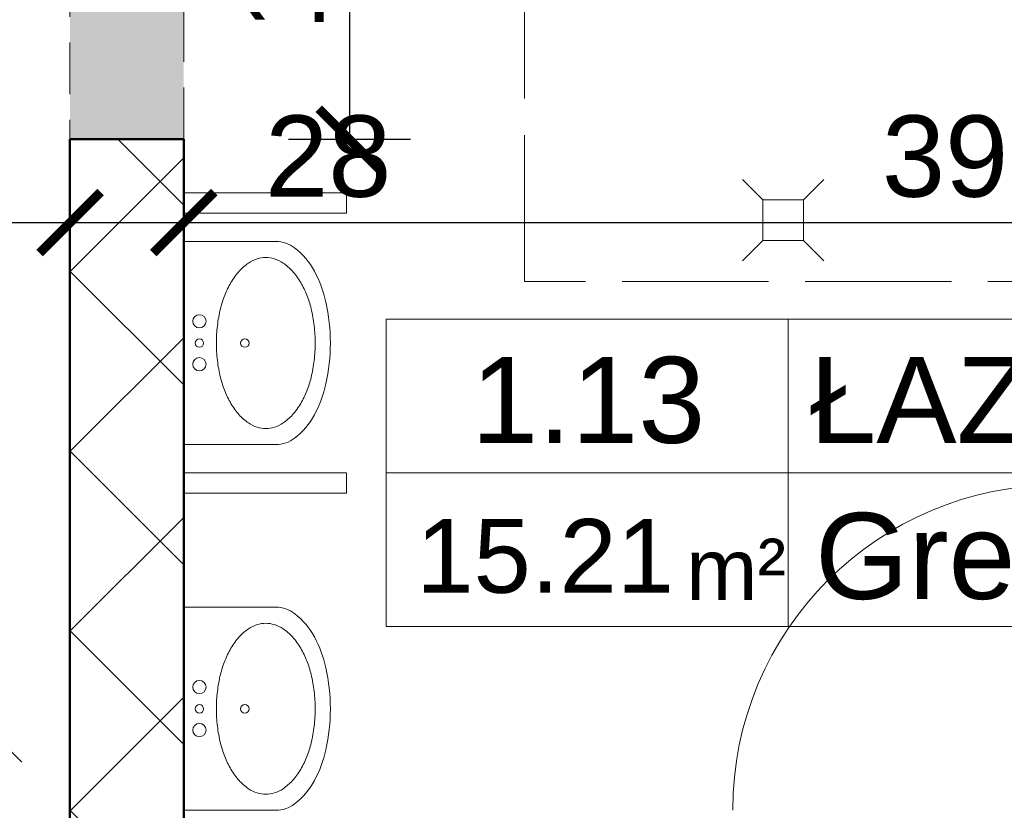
# Model space of a CAD drawing. Header units: millimetres. Extents: x -61343 to 9939, y -6894 to 7453.
# Tile 35 of 255: x -25529 to -25287, y 3690 to 3885. Entities that reach past the tile are written whole.
import ezdxf
from ezdxf.enums import TextEntityAlignment as Align

# ---------------------------------------------------------------- set-up
doc = ezdxf.new("R2010")
doc.units = ezdxf.units.MM
doc.header["$MEASUREMENT"] = 0
doc.linetypes.add('ACAD_ISO02W100', pattern=[15, 12, -3])
doc.linetypes.add('DASHED', pattern=[19.049999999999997, 12.7, -6.35])
for name, color, linetype, lineweight in [('A_do usunięcia', 200, 'Continuous', 9), ('A_meble', 253, 'Continuous', 13), ('A_opisy', 81, 'Continuous', 13), ('A_sanitarka', 140, 'Continuous', 13), ('A_wymiary', 253, 'Continuous', 9), ('A_ściany istniejące hatch', 82, 'Continuous', 9)]:
    doc.layers.add(name, color=color, linetype=linetype, lineweight=lineweight)
doc.layers.add('Konstrukcja - Ściany zew', color=7, linetype='Continuous')
doc.styles.get("Standard").update_dxf_attribs({"font": 'arial.ttf'})
doc.dimstyles.new('1do100', dxfattribs={"dimtxt": 20, "dimasz": 15, "dimexe": 15, "dimexo": 0.625, "dimgap": 6, "dimtad": 1, "dimtxsty": 'Standard', "dimblk": 'ARCHTICK', "dimcen": 2.5, "dimadec": 0, "dimazin": 0, "dimtfac": 1, "dimtmove": 0, "dimatfit": 3, "dimldrblk": 'OBLIQUE', "dimfxl": 15, "dimfxlon": 1, "dimarcsym": 0})

# ---------------------------------------------------------------- blocks, each defined once
blk = doc.blocks.new('_ArchTick')
at = {"color": 0, "linetype": 'ByBlock', "const_width": 0.15}
blk.add_lwpolyline([(-0.5, -0.5), (0.5, 0.5)], dxfattribs=at)
blk = doc.blocks.new('*D1275')
at = {"layer": 'A_wymiary', "color": 0, "lineweight": -2, "transparency": 16777216}
for p, q in [((-25578.20712169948, 3970.323442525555), (-25608.20712169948, 3970.323442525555)), ((-25593.20712169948, 3970.323442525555), (-25593.20712169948, 3368.323442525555)), ((-25578.20712169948, 3368.323442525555), (-25608.20712169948, 3368.323442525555))]:
    blk.add_line(p, q, dxfattribs=at)
at = {"layer": 'Defpoints', "color": 0, "transparency": 16777216}
for p in [(-25103.05965633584, 3970.323442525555), (-25593.20712169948, 3368.323442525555), (-24658.05965633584, 3368.323442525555)]:
    blk.add_point(p, dxfattribs=at)
at = {"layer": 'A_wymiary', "color": 0, "lineweight": -2, "transparency": 16777216, "xscale": 15, "yscale": 15, "zscale": 15}
for p, rotation in [((-25593.20712169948, 3970.323442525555), 90), ((-25593.20712169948, 3368.323442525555), 270)]:
    blk.add_blockref('_ArchTick', p, dxfattribs=dict(at, rotation=rotation))
at = {"layer": 'A_wymiary', "color": 0, "transparency": 16777216, "insert": (-25609.41858145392, 3669.323442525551), "char_height": 20, "attachment_point": 5, "rotation": 90}
blk.add_mtext('602', dxfattribs=at)
blk = doc.blocks.new('_Oblique')
at = {"color": 0, "linetype": 'ByBlock', "lineweight": -2}
blk.add_line((-0.5, -0.5), (0.5, 0.5), dxfattribs=at)
blk = doc.blocks.new('*D1259')
at = {"layer": 'A_wymiary', "color": 0, "lineweight": -2, "transparency": 16777216}
for p, q in [((-26039.05965633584, 3819.836757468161), (-26039.05965633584, 3849.836757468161)), ((-25517.05965630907, 3819.836757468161), (-25517.05965630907, 3849.836757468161)), ((-26039.05965633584, 3834.836757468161), (-25517.05965630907, 3834.836757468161))]:
    blk.add_line(p, q, dxfattribs=at)
at = {"layer": 'Defpoints', "color": 0, "transparency": 16777216}
for p in [(-25517.05965630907, 3834.836757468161), (-26039.05965633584, 3669.323442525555), (-25517.05965630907, 3669.323442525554)]:
    blk.add_point(p, dxfattribs=at)
at = {"layer": 'A_wymiary', "color": 0, "lineweight": -2, "transparency": 16777216, "xscale": 15, "yscale": 15, "zscale": 15, "rotation": 180}
blk.add_blockref('_ArchTick', (-26039.05965633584, 3834.836757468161), dxfattribs=at)
at = {"layer": 'A_wymiary', "color": 0, "lineweight": -2, "transparency": 16777216, "xscale": 15, "yscale": 15, "zscale": 15}
blk.add_blockref('_ArchTick', (-25517.05965630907, 3834.836757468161), dxfattribs=at)
at = {"layer": 'A_wymiary', "color": 0, "transparency": 16777216, "insert": (-25778.05965632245, 3851.048217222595), "char_height": 20, "attachment_point": 5}
blk.add_mtext('522', dxfattribs=at)
blk = doc.blocks.new('*D1260')
at = {"layer": 'A_wymiary', "color": 0, "lineweight": -2, "transparency": 16777216}
for p, q in [((-25517.05965630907, 3819.836757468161), (-25517.05965630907, 3849.836757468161)), ((-25489.05965630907, 3819.836757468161), (-25489.05965630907, 3849.836757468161)), ((-25517.05965630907, 3834.836757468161), (-25489.05965630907, 3834.836757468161)), ((-25489.05965630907, 3834.836757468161), (-25433.02827841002, 3834.836757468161))]:
    blk.add_line(p, q, dxfattribs=at)
at = {"layer": 'Defpoints', "color": 0, "transparency": 16777216}
for p in [(-25489.05965630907, 3834.836757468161), (-25517.05965630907, 3669.323442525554), (-25489.05965630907, 3669.323442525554)]:
    blk.add_point(p, dxfattribs=at)
at = {"layer": 'A_wymiary', "color": 0, "lineweight": -2, "transparency": 16777216, "xscale": 15, "yscale": 15, "zscale": 15, "rotation": 180}
blk.add_blockref('_ArchTick', (-25517.05965630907, 3834.836757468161), dxfattribs=at)
at = {"layer": 'A_wymiary', "color": 0, "lineweight": -2, "transparency": 16777216, "xscale": 15, "yscale": 15, "zscale": 15}
blk.add_blockref('_ArchTick', (-25489.05965630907, 3834.836757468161), dxfattribs=at)
at = {"layer": 'A_wymiary', "color": 0, "transparency": 16777216, "insert": (-25453.54396735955, 3851.048217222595), "char_height": 20, "attachment_point": 5}
blk.add_mtext('28', dxfattribs=at)
blk = doc.blocks.new('*D1261')
at = {"layer": 'A_wymiary', "color": 0, "lineweight": -2, "transparency": 16777216}
for p, q in [((-25489.05965630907, 3819.836757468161), (-25489.05965630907, 3849.836757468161)), ((-25099.05965633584, 3819.836757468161), (-25099.05965633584, 3849.836757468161)), ((-25489.05965630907, 3834.836757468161), (-25099.05965633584, 3834.836757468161))]:
    blk.add_line(p, q, dxfattribs=at)
at = {"layer": 'Defpoints', "color": 0, "transparency": 16777216}
for p in [(-25099.05965633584, 3834.836757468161), (-25489.05965630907, 3669.323442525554), (-25099.05965633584, 3669.323442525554)]:
    blk.add_point(p, dxfattribs=at)
at = {"layer": 'A_wymiary', "color": 0, "lineweight": -2, "transparency": 16777216, "xscale": 15, "yscale": 15, "zscale": 15, "rotation": 180}
blk.add_blockref('_ArchTick', (-25489.05965630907, 3834.836757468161), dxfattribs=at)
at = {"layer": 'A_wymiary', "color": 0, "lineweight": -2, "transparency": 16777216, "xscale": 15, "yscale": 15, "zscale": 15}
blk.add_blockref('_ArchTick', (-25099.05965633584, 3834.836757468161), dxfattribs=at)
at = {"layer": 'A_wymiary', "color": 0, "transparency": 16777216, "insert": (-25294.05965632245, 3851.055038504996), "char_height": 20, "attachment_point": 5}
blk.add_mtext('390', dxfattribs=at)
blk = doc.blocks.new('UM35X50')
for points in [[(0, -36.96657330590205, 0.054759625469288), (10.06407234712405, -35.8610485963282, 0.06857978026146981), (17.65501934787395, -33.04043780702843, 0.1056274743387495), (23.39563745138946, -28.1738450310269, 0.1657783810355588), (24.96796780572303, -23.56190823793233), (24.96796780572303, -0.9199055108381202), (-24.96796780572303, -0.919905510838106), (-24.96796780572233, -23.56190823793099, 0.1657783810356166), (-23.3956374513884, -28.173845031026, 0.1056274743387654), (-17.65501934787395, -33.04043780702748, 0.06857978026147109), (-10.06407234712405, -35.86104859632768, 0.05475962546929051)], [(0.002669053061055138, -8.936123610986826, 0.02937602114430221), (-4.255080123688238, -9.186491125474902, 0.02947275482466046), (-8.440240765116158, -9.932502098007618, 0.03604978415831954), (-11.75026521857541, -10.98329655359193, 0.03614656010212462), (-14.86639500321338, -12.49519622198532, 0.05316243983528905), (-17.6739729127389, -14.54315492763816, 0.06086002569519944), (-19.6608351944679, -16.84172598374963, 0.07018096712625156), (-20.69425966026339, -18.97515344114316, 0.07789567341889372), (-21.02536299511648, -21.0875575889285, 0.0778956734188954), (-20.69425966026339, -23.19996173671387, 0.07018096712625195), (-19.66083519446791, -25.33338919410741, 0.06086002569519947), (-17.67397291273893, -27.63196025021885, 0.05316243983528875), (-14.86639500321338, -29.6799189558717, 0.03614656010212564), (-11.7502652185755, -31.19181862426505, 0.03604978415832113), (-8.440240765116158, -32.2426130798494, 0.0294727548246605), (-4.255080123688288, -32.98862405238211, 0.0293760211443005), (0.002669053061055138, -33.2389915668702, 0.02937602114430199), (4.260418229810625, -32.98862405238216, 0.02947275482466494), (8.445578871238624, -32.2426130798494, 0.03604978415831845), (11.75560332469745, -31.19181862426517, 0.03614656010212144), (14.87173310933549, -29.67991895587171, 0.05316243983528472), (17.67931101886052, -27.63196025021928, 0.06086002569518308), (19.66617330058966, -25.33338919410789, 0.07018096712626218), (20.69959776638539, -23.1999617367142, 0.07789567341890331), (21.03070110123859, -21.08755758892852, 0.07789567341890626), (20.69959776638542, -18.97515344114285, 0.07018096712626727), (19.66617330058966, -16.84172598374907, 0.06086002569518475), (17.67931101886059, -14.5431549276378, 0.05316243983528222), (14.87173310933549, -12.49519622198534, 0.03614656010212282), (11.7556033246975, -10.98329655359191, 0.03604978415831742), (8.445578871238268, -9.932502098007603, 0.02947275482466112), (4.260418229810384, -9.186491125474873, 0.02937602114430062)]]:
    blk.add_lwpolyline(points, format="xyb", close=True)
for centre, radius in [((-5.341471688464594, -4.749983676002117), 1.627943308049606), ((0.002669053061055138, -4.749983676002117), 1.046534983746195), ((5.230632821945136, -4.749983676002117), 1.627943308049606), ((0, -15.91302350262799), 1.046534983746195)]:
    blk.add_circle(centre, radius)
blk = doc.blocks.new('*U1305')
blk.add_line((63.8127706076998, 50), (63.8127706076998, 0))
for points in [[(115.5316038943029, 25), (-1.608218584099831, 25), (-1.608218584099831, 50), (115.5316038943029, 50)], [(63.8127706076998, 0), (-1.608218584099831, 0), (-1.608218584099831, 50), (63.8127706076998, 50)], [(-1.608218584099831, 3.552713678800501e-15), (115.5316038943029, 1.842498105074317e-15), (115.5316038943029, 25), (-1.608218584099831, 25)]]:
    blk.add_lwpolyline(points, close=True)
at = {"insert": (47.18280978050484, 14.32589765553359), "char_height": 10, "attachment_point": 1}
blk.add_mtext_dynamic_manual_height_columns('m²', width=64.84177150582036, gutter_width=75, heights=[0], dxfattribs=at)
blk.add_attdef('NR', text='', height=14).set_placement((31.27604232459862, 36.87371778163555), align=Align.MIDDLE_CENTER)
for tag, p in [('NAZWA_POM.', (67.27913792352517, 36.87371778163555)), ('WYKOŃCZENIE', (68.17839194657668, 11.49736833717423))]:
    blk.add_attdef(tag, text='', height=14).set_placement(p, align=Align.MIDDLE_LEFT)
blk.add_attdef('POW', text='', height=14).set_placement((41.48388954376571, 11.50248429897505), align=Align.MIDDLE_RIGHT)
blk = doc.blocks.new('*D1853')
at = {"layer": 'A_wymiary', "color": 0, "lineweight": -2, "transparency": 16777216}
for p, q in [((-25463.34084691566, 3955.323442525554), (-25433.34084691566, 3955.323442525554)), ((-25448.34084691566, 3955.323442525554), (-25448.34084691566, 3855.323442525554)), ((-25463.34084691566, 3855.323442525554), (-25433.34084691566, 3855.323442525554))]:
    blk.add_line(p, q, dxfattribs=at)
at = {"layer": 'Defpoints', "color": 0, "transparency": 16777216}
for p in [(-25489.05966801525, 3955.323442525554), (-25489.05965630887, 3855.323442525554), (-25448.34084691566, 3855.323442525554)]:
    blk.add_point(p, dxfattribs=at)
at = {"layer": 'A_wymiary', "color": 0, "lineweight": -2, "transparency": 16777216, "xscale": 15, "yscale": 15, "zscale": 15}
for p, rotation in [((-25448.34084691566, 3955.323442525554), 90), ((-25448.34084691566, 3855.323442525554), 270)]:
    blk.add_blockref('_ArchTick', p, dxfattribs=dict(at, rotation=rotation))
at = {"layer": 'A_wymiary', "color": 0, "transparency": 16777216, "insert": (-25464.55230667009, 3905.32344252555), "char_height": 20, "attachment_point": 5, "rotation": 90}
blk.add_mtext('100', dxfattribs=at)
blk = doc.blocks.new('*D2990')
at = {"layer": 'A_wymiary', "color": 0, "lineweight": -2, "transparency": 16777216}
for p, q in [((-41567.80092265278, 3918.543981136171), (-41597.80092265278, 3918.543981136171)), ((-41582.80092265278, 3918.543981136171), (-41582.80092265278, 3818.543981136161)), ((-41597.80092265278, 3818.543981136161), (-41567.80092265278, 3818.543981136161))]:
    blk.add_line(p, q, dxfattribs=at)
at = {"layer": 'Defpoints', "color": 0, "transparency": 16777216}
for p in [(-5380.043037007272, 3918.543981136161), (-41623.519732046, 3818.543981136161), (-41582.80092265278, 3818.543981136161)]:
    blk.add_point(p, dxfattribs=at)
at = {"layer": 'A_wymiary', "color": 0, "lineweight": -2, "transparency": 16777216, "xscale": 15, "yscale": 15, "zscale": 15}
for p, rotation in [((-41582.80092265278, 3918.543981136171), 90), ((-41582.80092265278, 3818.543981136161), 270)]:
    blk.add_blockref('_ArchTick', p, dxfattribs=dict(at, rotation=rotation))
at = {"layer": 'A_wymiary', "color": 0, "transparency": 16777216, "insert": (-41599.01238240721, 3868.54398113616), "char_height": 20, "attachment_point": 5, "rotation": 90}
blk.add_mtext('100', dxfattribs=at)

msp = doc.modelspace()

# ---------------------------------------------------------------- hatches: boundary and pattern name
at = {"layer": 'A_do usunięcia', "true_color": 0xbdfafa}
h = msp.add_hatch(color=254, dxfattribs=at)
h.dxf.hatch_style = 1
h.paths.add_polyline_path([(-25517.05965630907, 3855.323442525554), (-25489.05965630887, 3855.323442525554), (-25489.05965630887, 3955.323442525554), (-25517.05965630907, 3955.323442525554)])
h.paths.add_polyline_path([(-25099.05965633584, 3855.323442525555), (-25059.05965633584, 3855.323442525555), (-25059.05965633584, 3955.323442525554), (-25099.05965633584, 3955.323442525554)])
h.paths.add_polyline_path([(-23997.05965523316, 2730.323442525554), (-23987.05965523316, 2730.323442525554), (-23987.05965523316, 2715.323442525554), (-23997.05965523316, 2715.323442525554)])
h.paths.add_polyline_path([(-23684.5634736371, 3368.323442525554), (-23694.5634736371, 3368.323442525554), (-23694.5634736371, 3599.323442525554), (-23698.56347363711, 3599.323442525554), (-23698.5634736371, 3609.323442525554), (-23694.5634736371, 3609.323442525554), (-23694.5634736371, 3649.034165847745), (-23684.5634736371, 3649.034165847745)])
h.paths.add_polyline_path([(-23789.5634736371, 3489.323442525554), (-23834.5634736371, 3489.323442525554), (-23834.5634736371, 3499.323442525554), (-23789.5634736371, 3499.323442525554)])
h.paths.add_polyline_path([(-23779.5634736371, 3577.323442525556), (-23789.5634736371, 3577.323442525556), (-23789.5634736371, 3477.323442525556), (-23779.5634736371, 3477.323442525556)])
h.paths.add_polyline_path([(-23929.05965633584, 3489.323442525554), (-23924.5634736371, 3489.323442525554), (-23924.5634736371, 3499.323442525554), (-23929.05965633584, 3499.323442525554)])
h.paths.add_polyline_path([(-23939.05965633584, 3629.207773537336), (-23929.05965633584, 3629.207773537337), (-23929.05965633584, 3609.323442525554), (-23925.05965633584, 3609.323442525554), (-23925.05965633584, 3599.323442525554), (-23929.05965633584, 3599.323442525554), (-23929.05965633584, 3592.323442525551), (-23939.05965633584, 3592.323442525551)])
h.paths.add_polyline_path([(-23789.5634736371, 3592.323442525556), (-23789.5634736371, 3599.323442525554), (-23840.05965633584, 3599.323442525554), (-23840.05965633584, 3609.323442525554), (-23773.5634736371, 3609.323442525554), (-23773.5634736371, 3599.323442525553), (-23779.5634736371, 3599.323442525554), (-23779.5634736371, 3592.323442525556)])
h.paths.add_polyline_path([(-23684.5634736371, 3749.323442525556), (-23684.5634736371, 3739.034165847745), (-23694.5634736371, 3739.034165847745), (-23694.5634736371, 3749.323442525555)])
h.paths.add_polyline_path([(-23929.05965633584, 3749.323442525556), (-23929.05965633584, 3719.207773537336), (-23939.05965633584, 3719.207773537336), (-23939.05965633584, 3749.323442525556)])
h.paths.add_polyline_path([(-23823.05965633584, 4820.323442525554), (-23811.05965633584, 4820.323442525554), (-23811.05965633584, 4000.323442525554), (-23823.05965633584, 4000.323442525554)])
at = {"layer": 'A_ściany istniejące hatch'}
h = msp.add_hatch(dxfattribs=at)
h.set_pattern_fill('NET', color=256, scale=250, angle=45)
h.set_pattern_definition([(45, (7385.571392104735, 0), (-22.09708691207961, 22.09708691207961), []), (135, (7385.571392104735, 0), (-22.09708691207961, -22.09708691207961), [])])
h.paths.add_polyline_path([(-24601.05965633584, 5156.323444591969), (-24559.05965633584, 5156.323441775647), (-24559.05965633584, 4894.323442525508), (-24349.05965633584, 4894.323442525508), (-24349.05965633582, 4852.323442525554), (-24601.05965633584, 4852.323442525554)], flags=16)
h.paths.add_polyline_path([(-24007.05800551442, 4880.323442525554), (-24007.05800551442, 4820.323442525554), (-24127.05965633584, 4820.323442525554), (-24127.05965633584, 4660.323442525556), (-24187.05965633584, 4660.323442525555), (-24187.05965633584, 4852.323442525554), (-24229.05965633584, 4852.323442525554), (-24229.05965633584, 4894.323442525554), (-24225.05965633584, 4894.323442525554), (-24225.05965633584, 5553.323442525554), (-24559.05965633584, 5553.323442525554), (-24559.05965633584, 5507.323442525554), (-24601.05965633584, 5507.323442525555), (-24601.05965633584, 5597.323442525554), (-24143.05965633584, 5597.323442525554), (-24143.05965931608, 5553.323442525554), (-24181.05965633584, 5553.323442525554), (-24181.05965633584, 4880.323442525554)], flags=17)
h.paths.add_polyline_path([(-23403.05965633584, 4880.323442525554), (-23261.05965633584, 4880.323442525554), (-23261.05965633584, 4942.323442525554), (-23217.05965633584, 4942.323442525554), (-23217.05965633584, 4657.323445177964), (-23277.05965633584, 4657.323445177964), (-23277.05965633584, 4820.323442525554), (-23403.05965633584, 4820.323442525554)], flags=17)
h.paths.add_polyline_path([(-23360.05965633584, 4000.323442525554), (-23277.05965633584, 4000.323442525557), (-23277.05965633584, 4115.323445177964), (-23217.05965633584, 4115.323445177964), (-23217.05965633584, 3942.323442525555), (-23277.05965633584, 3942.323442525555), (-23277.05965633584, 3975.323442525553), (-23360.05965633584, 3975.323442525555)], flags=17)
h.paths.add_polyline_path([(-23717.05965633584, 4570.323442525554), (-23687.05965633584, 4570.323442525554), (-23687.05965633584, 4540.323442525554), (-23717.05965633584, 4540.323442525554)], flags=17)
h.paths.add_polyline_path([(-23717.05965633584, 4276.323442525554), (-23687.05965633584, 4276.323442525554), (-23687.05965633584, 4306.323442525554), (-23717.05965633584, 4306.323442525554)], flags=17)
h.paths.add_polyline_path([(-24205.05965633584, 2730.323442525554), (-24145.05965633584, 2730.323442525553), (-24145.05965633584, 2570.323442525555), (-23907.05965633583, 2570.323442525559), (-23907.05965633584, 2750.323442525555), (-23847.05965633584, 2750.323442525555), (-23847.05965633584, 2570.323442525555), (-23277.05965633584, 2570.323442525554), (-23277.05965633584, 2720.323442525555), (-23217.05965633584, 2720.323442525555), (-23217.05965633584, 2510.323442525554), (-24205.05965633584, 2510.323442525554)])
h.paths.add_polyline_path([(-26687.05965227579, 5880.323442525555), (-26474.05965633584, 5880.32344487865), (-26474.05966137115, 5974.357659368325), (-26449.05965901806, 5974.35765319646), (-26449.05965901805, 5855.323442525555), (-26687.05965227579, 5855.323442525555)], flags=17)
h.paths.add_polyline_path([(-26054.05965633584, 5854.668952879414), (-26019.05965633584, 5854.668952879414), (-26019.05965633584, 5974.35765319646), (-26054.05965633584, 5974.35765319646)], flags=17)
h.paths.add_polyline_path([(-25764.05965630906, 4030.323442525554), (-25694.05966801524, 4030.323442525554), (-25694.05966801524, 3970.323442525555), (-25764.05965630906, 3970.323442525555)], flags=17)
h.paths.add_polyline_path([(-25354.05965630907, 4030.323442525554), (-25284.05965630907, 4030.323442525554), (-25284.05965630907, 3970.323442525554), (-25354.05965630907, 3970.323442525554)], flags=17)
h.paths.add_polyline_path([(-24913.05965630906, 4030.323442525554), (-24845.05966801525, 4030.323442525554), (-24845.05966801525, 3970.323442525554), (-24913.05965630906, 3970.323442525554)], flags=17)
h.paths.add_polyline_path([(-24710.05965630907, 4030.323442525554), (-24629.05966801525, 4030.323442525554), (-24629.05966801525, 3970.323442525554), (-24710.05965630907, 3970.323442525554)], flags=17)
h.paths.add_polyline_path([(-24127.05965633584, 4530.323438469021), (-24187.05965633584, 4530.323438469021), (-24187.05965633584, 4454.323442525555), (-24127.05965633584, 4454.323442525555)], flags=17)
h.paths.add_polyline_path([(-24559.05965633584, 5377.323440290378), (-24601.05965633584, 5377.323440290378), (-24601.05965633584, 5286.323444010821), (-24559.05965633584, 5286.323444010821)], flags=16)
h.paths.add_polyline_path([(-24013.05965633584, 5597.323442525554), (-23879.05965633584, 5597.323442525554), (-23879.05965633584, 5553.323442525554), (-24013.05965633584, 5553.323442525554)], flags=17)
h.paths.add_polyline_path([(-23261.05965633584, 5277.323444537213), (-23217.05965633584, 5277.323444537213), (-23217.05965633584, 5352.323442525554), (-23261.05965633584, 5352.323442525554)], flags=17)
h.paths.add_polyline_path([(-23261.05965633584, 5072.323442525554), (-23217.05965633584, 5072.323442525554), (-23217.05965633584, 5147.323442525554), (-23261.05965633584, 5147.323442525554)], flags=17)
h.paths.add_polyline_path([(-23277.05965633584, 4451.32344741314), (-23217.05965633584, 4451.32344741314), (-23217.05965633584, 4527.323445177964), (-23277.05965633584, 4527.323445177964)], flags=17)
h.paths.add_polyline_path([(-23277.05965633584, 4245.32344741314), (-23217.05965633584, 4245.32344741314), (-23217.05965633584, 4321.323445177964), (-23277.05965633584, 4321.323445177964)], flags=17)
h.paths.add_polyline_path([(-23277.05965633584, 3737.323444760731), (-23217.05965633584, 3737.323444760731), (-23217.05965633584, 3812.323442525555), (-23277.05965633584, 3812.323442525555)], flags=17)
h.paths.add_polyline_path([(-23277.05965633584, 3532.323444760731), (-23217.05965633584, 3532.323444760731), (-23217.05965633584, 3607.323442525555), (-23277.05965633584, 3607.323442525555)], flags=17)
h.paths.add_polyline_path([(-23277.05965633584, 3060.32344476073), (-23217.05965633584, 3060.32344476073), (-23217.05965633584, 3130.323442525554), (-23277.05965633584, 3130.323442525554)], flags=17)
h.paths.add_polyline_path([(-23217.05965633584, 2855.323442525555), (-23277.05965633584, 2855.323442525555), (-23277.05965633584, 2925.323442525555), (-23217.05965633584, 2925.323442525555)], flags=17)
h.paths.add_polyline_path([(-24502.05965659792, 2970.323442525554), (-24432.05965633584, 2970.323442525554), (-24432.05965633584, 2910.323442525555), (-24502.05965659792, 2910.323442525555)], flags=17)
h.paths.add_polyline_path([(-24707.05965633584, 2910.323442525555), (-24637.05965633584, 2910.323442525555), (-24637.05965633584, 2970.323442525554), (-24707.05965633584, 2970.323442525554)], flags=17)
h.paths.add_polyline_path([(-24912.05965659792, 2970.323442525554), (-24842.05965633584, 2970.323442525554), (-24842.05965633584, 2910.323442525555), (-24912.05965659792, 2910.323442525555)], flags=17)
h.paths.add_polyline_path([(-25169.05965633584, 2910.323442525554), (-25047.05966804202, 2910.323442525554), (-25047.05966804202, 2970.323442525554), (-25169.05965633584, 2970.323442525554)], flags=17)
h.paths.add_polyline_path([(-25374.05965659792, 2970.323442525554), (-25304.05965633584, 2970.323442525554), (-25304.05965633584, 2910.323442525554), (-25374.05965659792, 2910.323442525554)], flags=17)
h.paths.add_polyline_path([(-25579.05965633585, 2910.323442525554), (-25509.05965633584, 2910.323442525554), (-25509.05965633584, 2970.323442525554), (-25579.05965633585, 2970.323442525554)], flags=17)
h.paths.add_polyline_path([(-25784.05965659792, 2970.323442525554), (-25714.05965633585, 2970.323442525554), (-25714.05965633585, 2910.323442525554), (-25784.05965659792, 2910.323442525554)], flags=17)
h.paths.add_polyline_path([(-23895.05965633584, 2970.323442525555), (-23981.55965633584, 2970.323442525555), (-23981.54424533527, 2910.323442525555), (-23907.05965633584, 2910.323442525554), (-23907.05965633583, 2860.323442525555), (-23847.05965633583, 2860.323442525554), (-23847.05965633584, 3103.823442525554), (-23895.05965633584, 3103.823442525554)], flags=17)
h.paths.add_polyline_path([(-24091.55965633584, 2970.323442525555), (-24091.54424533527, 2910.323442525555), (-24145.05965633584, 2910.323442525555), (-24145.05965633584, 2870.323442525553), (-24205.05965633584, 2870.323442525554), (-24205.05965633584, 2910.323442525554), (-24297.05965633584, 2910.323442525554), (-24297.05965633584, 2970.323442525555)], flags=17)
h.paths.add_polyline_path([(-26079.05965633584, 2864.323442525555), (-26019.05965633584, 2864.323442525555), (-26019.05965633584, 2910.323442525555), (-25919.05965633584, 2910.323442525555), (-25919.05966804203, 2970.323442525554), (-26079.05965633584, 2970.323442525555)], flags=17)
h.paths.add_polyline_path([(-24289.05965630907, 4030.323442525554), (-24187.05965633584, 4030.323442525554), (-24187.05965633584, 4324.323442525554), (-24127.05965633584, 4324.32343846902), (-24127.05965633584, 4000.323442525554), (-24110.05965633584, 4000.323442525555), (-24110.05965633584, 3975.323442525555), (-24127.05965633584, 3975.323442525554), (-24127.05965633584, 3620.323442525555), (-24100.05965633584, 3620.323442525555), (-24100.05965633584, 3540.323442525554), (-24127.05965633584, 3540.323442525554), (-24127.05965633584, 3320.323442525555), (-24302.55965633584, 3320.323442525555), (-24302.55965633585, 3368.323442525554), (-24167.05965633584, 3368.323442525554), (-24167.05965633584, 3970.323442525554), (-24289.05965657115, 3970.323442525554)], flags=17)
h.paths.add_polyline_path([(-24494.05965630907, 4030.323442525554), (-24424.05965630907, 4030.323442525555), (-24424.05965630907, 3970.323442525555), (-24457.05965633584, 3970.323442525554), (-24457.05965633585, 3804.323442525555), (-24489.05965633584, 3804.323445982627), (-24489.05965633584, 3970.323442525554), (-24494.05965630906, 3970.323442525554)], flags=17)
h.paths.add_polyline_path([(-24736.05965633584, 3368.323442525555), (-24489.05965633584, 3368.323442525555), (-24489.05965633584, 3518.323447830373), (-24457.05965633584, 3518.3234443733), (-24457.05965633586, 3368.323442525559), (-24412.55965633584, 3368.323442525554), (-24412.55965633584, 3320.323442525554), (-24736.05965633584, 3320.323442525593)], flags=17)
h.paths.add_polyline_path([(-25725.05965633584, 3368.323442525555), (-25725.05965633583, 3320.323442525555), (-25485.05965633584, 3320.323442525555), (-25485.05965633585, 3368.323442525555), (-25489.05965630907, 3368.323442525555), (-25489.05965630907, 3460.323442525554), (-25517.05965630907, 3460.323442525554), (-25517.05965630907, 3368.323442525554)], flags=17)
h.paths.add_polyline_path([(-26079.05965633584, 4061.323442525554), (-26019.05965633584, 4061.323442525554), (-26019.05965633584, 4030.323442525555), (-25899.05965630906, 4030.323442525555), (-25899.05966801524, 3970.323442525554), (-26039.05965633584, 3970.323442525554), (-26039.05965633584, 3368.323442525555), (-25835.05965633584, 3368.323442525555), (-25835.05965633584, 3320.323442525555), (-26079.05965633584, 3320.323442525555)], flags=17)
h.paths.add_polyline_path([(-26019.05965633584, 4357.738516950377), (-26079.05965633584, 4357.738516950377), (-26079.05965633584, 4201.323453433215), (-26019.05965633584, 4201.323453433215)], flags=17)
h.paths.add_polyline_path([(-26019.05965633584, 4572.297004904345), (-26079.05965633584, 4572.297004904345), (-26079.05965633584, 4492.738518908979), (-26019.05965633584, 4492.738518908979)], flags=17)
h.paths.add_polyline_path([(-26019.05965633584, 4787.323442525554), (-26079.05965633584, 4787.323442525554), (-26079.05965633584, 4707.297013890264), (-26019.05965633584, 4707.297013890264)], flags=17)
h.paths.add_polyline_path([(-26019.05965633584, 5107.323442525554), (-26079.05965633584, 5107.323442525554), (-26079.05965633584, 4922.323442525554), (-26019.05965633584, 4922.323442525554)], flags=17)
h.paths.add_polyline_path([(-26019.05965633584, 5312.323442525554), (-26079.05965633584, 5312.323442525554), (-26079.05965633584, 5242.323455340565), (-26019.05965633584, 5242.323455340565)], flags=17)
h.paths.add_polyline_path([(-26019.05965633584, 5527.323442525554), (-26079.05965633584, 5527.323442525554), (-26079.05965633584, 5447.323442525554), (-26019.05965633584, 5447.323442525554)], flags=17)
h.paths.add_polyline_path([(-27069.05965633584, 5252.439788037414), (-27129.05965633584, 5252.439788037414), (-27129.05965633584, 5322.419772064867), (-27069.05965633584, 5322.419772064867), (-27069.05965633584, 5324.323442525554), (-26609.05965633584, 5324.323442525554), (-26609.05965633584, 5314.323442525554), (-26640.15965633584, 5314.323442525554), (-26640.15965633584, 5238.323442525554), (-26655.15965633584, 5238.323442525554), (-26655.15965633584, 5314.323442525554), (-26911.05965633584, 5314.323442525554), (-26911.05965633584, 5299.320287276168), (-26918.05965633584, 5299.320287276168), (-26918.05965633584, 5314.323442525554), (-27069.05965633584, 5314.323442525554)])
h.paths.add_polyline_path([(-27069.05965633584, 5197.323442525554), (-27069.05965633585, 5204.323442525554), (-26918.05965633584, 5204.323442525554), (-26918.05965633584, 5209.320288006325), (-26911.05965633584, 5209.320288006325), (-26911.05965633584, 5186.842374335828), (-26918.05965633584, 5186.842373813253), (-26918.05965633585, 5197.323442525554)], flags=17)
h.paths.add_polyline_path([(-27129.05965633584, 5117.439788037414), (-27069.05965633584, 5117.439788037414), (-27069.05965633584, 5087.323442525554), (-26918.05965633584, 5087.323442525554), (-26918.05965633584, 5096.842374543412), (-26911.05965633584, 5096.842374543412), (-26911.05965633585, 5087.323442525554), (-26655.15965633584, 5087.323442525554), (-26655.15965633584, 5143.323442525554), (-26640.15965633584, 5143.323442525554), (-26640.15965633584, 5087.323442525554), (-26612.05965609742, 5087.323442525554), (-26612.05965633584, 5072.323442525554), (-27069.05965633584, 5072.323442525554), (-27069.05965633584, 5046.959804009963), (-27129.05965633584, 5046.959804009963)])
h.paths.add_polyline_path([(-27129.05965633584, 4916.959804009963), (-27069.05965633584, 4916.959804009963), (-27069.05965633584, 4872.323442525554), (-26477.05965633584, 4872.323442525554), (-26477.05965633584, 4889.588796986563), (-26429.05965633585, 4889.588796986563), (-26429.05965633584, 4560.322612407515), (-26477.05965633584, 4560.322612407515), (-26477.05965633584, 4832.323442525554), (-27069.05965633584, 4832.323442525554), (-27069.05965633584, 4754.452296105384), (-27129.05965633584, 4754.452296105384)])
h.paths.add_polyline_path([(-27129.05965633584, 4414.472312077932), (-27069.05965633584, 4414.472312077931), (-27069.05965633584, 4392.323442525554), (-26477.05965633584, 4392.323442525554), (-26477.05965633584, 4450.322612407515), (-26429.05965633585, 4450.322612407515), (-26429.05965633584, 4053.322612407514), (-26477.05965633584, 4053.322612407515), (-26477.05965633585, 4367.323442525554), (-27069.05965633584, 4367.323442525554), (-27069.05965633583, 4344.256026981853), (-27129.05965633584, 4344.256026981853)])
h.paths.add_polyline_path([(-27129.05965633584, 4000.125357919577), (-27069.05965633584, 4000.125357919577), (-27069.05965633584, 3930.323442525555), (-26477.05965633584, 3930.323442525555), (-26477.05965633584, 3943.322612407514), (-26429.05965633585, 3943.322612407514), (-26429.05965633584, 3884.684373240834), (-26477.05965633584, 3884.684373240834), (-26477.05965633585, 3887.323442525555), (-27069.05965633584, 3887.323442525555), (-27069.05965633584, 3835.125357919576), (-27129.05965633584, 3835.125357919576)])
h.paths.add_polyline_path([(-27129.05965633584, 3700.125357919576), (-27069.05965633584, 3700.125357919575), (-27069.05965633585, 3645.543180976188), (-27010.05965633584, 3645.543180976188), (-27010.05965633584, 3787.240861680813), (-27000.69587569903, 3787.240861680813), (-27000.69587692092, 3781.240861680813), (-27004.05965633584, 3781.240861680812), (-27004.05965633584, 3645.543180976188), (-26907.05965633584, 3645.543180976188), (-26907.05965633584, 3781.240861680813), (-26911.69587692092, 3781.240861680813), (-26911.69587692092, 3787.240861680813), (-26896.5144484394, 3787.240861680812), (-26896.5144484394, 3781.240861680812), (-26901.05965633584, 3781.240861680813), (-26901.05965633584, 3645.543180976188), (-26804.05965633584, 3645.543180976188), (-26804.05965633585, 3781.240861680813), (-26807.5144484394, 3781.240861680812), (-26807.51444953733, 3787.240861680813), (-26798.05965633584, 3787.240861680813), (-26798.05965633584, 3752.240861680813), (-26793.88796868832, 3752.240861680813), (-26793.88796868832, 3746.240861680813), (-26798.05965633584, 3746.240861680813), (-26798.05965633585, 3645.543180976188), (-26630.05965633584, 3645.543180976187), (-26630.05965633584, 3746.240861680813), (-26704.88796654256, 3746.240861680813), (-26704.88796753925, 3752.240861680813), (-26624.05965633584, 3752.240861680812), (-26624.05965633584, 3645.543180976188), (-26477.05965633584, 3645.543180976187), (-26477.05965633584, 3774.684373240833), (-26429.05965633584, 3774.684373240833), (-26429.05965633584, 3627.829504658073), (-26477.05965633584, 3627.829504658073), (-26477.05965633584, 3630.543180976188), (-26624.05965633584, 3630.543180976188), (-26624.05965633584, 3588.24317934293), (-26630.05965633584, 3588.243180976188), (-26630.05965633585, 3630.543180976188), (-27069.05965633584, 3630.543180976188), (-27129.05965633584, 3630.543180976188)])
h.paths.add_polyline_path([(-27129.05965633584, 4549.472312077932), (-27069.05965633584, 4549.472312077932), (-27069.05965633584, 4619.452296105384), (-27129.05965633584, 4619.452296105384)])
h.paths.add_polyline_path([(-27129.05965633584, 4135.125357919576), (-27069.05965633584, 4135.125357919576), (-27069.05965633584, 4209.256026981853), (-27129.05965633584, 4209.256026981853)], flags=17)
h.paths.add_polyline_path([(-27129.05965633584, 3425.563196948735), (-27069.05965633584, 3425.563196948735), (-27069.05965633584, 3495.543180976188), (-27129.05965633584, 3495.543180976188)], flags=17)
h.paths.add_polyline_path([(-27129.05965633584, 3220.583212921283), (-27129.05965633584, 3290.563196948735), (-27069.05965633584, 3290.563196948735), (-27069.05965633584, 3280.563196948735), (-27022.05965633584, 3280.563196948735), (-27022.05965633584, 3451.543196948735), (-27010.8489369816, 3451.543196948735), (-27010.8489369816, 3445.543196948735), (-27016.05965633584, 3445.543196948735), (-27016.05965633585, 3280.563196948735), (-26917.05965633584, 3280.563196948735), (-26917.05965633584, 3445.543196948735), (-26921.84893456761, 3445.543196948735), (-26921.84893456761, 3451.543196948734), (-26906.54779697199, 3451.543196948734), (-26906.54779697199, 3445.543196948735), (-26911.05965633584, 3445.543196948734), (-26911.05965633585, 3280.563196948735), (-26814.05965633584, 3280.563196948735), (-26814.05965633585, 3445.543196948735), (-26817.54779522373, 3445.543196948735), (-26817.54779826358, 3451.543196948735), (-26803.51444971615, 3451.543196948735), (-26803.5144484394, 3445.543196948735), (-26808.05965633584, 3445.543196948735), (-26808.05965633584, 3280.563196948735), (-26711.05965633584, 3280.563196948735), (-26711.05965633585, 3445.543196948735), (-26714.5144484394, 3445.543196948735), (-26714.5144484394, 3451.543196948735), (-26711.05965633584, 3451.543196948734), (-26711.05965633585, 3495.543180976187), (-26630.05965633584, 3495.543180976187), (-26630.05965633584, 3499.243179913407), (-26624.05965633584, 3499.243179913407), (-26624.05965633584, 3485.215646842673), (-26630.05965633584, 3485.215646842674), (-26630.05965633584, 3489.543180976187), (-26705.05965633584, 3489.543180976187), (-26705.05965633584, 3280.563196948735), (-26630.05965633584, 3280.563196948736), (-26630.05965633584, 3396.215642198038), (-26624.05965633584, 3396.21564435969), (-26624.05965633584, 3280.563196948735), (-26477.05965633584, 3280.563196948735), (-26477.05965633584, 3517.829504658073), (-26429.05965633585, 3517.829504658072), (-26429.05965633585, 3084.023442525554), (-26477.05965633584, 3084.023442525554), (-26477.05965633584, 3265.563196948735), (-26624.05965633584, 3265.563196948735), (-26624.05965633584, 3168.053688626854), (-26630.05965633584, 3168.053688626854), (-26630.05965633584, 3265.563196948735), (-26705.05965633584, 3265.563196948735), (-26705.05965633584, 3072.723442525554), (-26630.05965633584, 3072.723442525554), (-26630.05965633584, 3079.05368821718), (-26624.05965633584, 3079.05368821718), (-26624.05965633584, 3063.023443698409), (-26630.05965633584, 3063.023442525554), (-26630.05965633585, 3066.723442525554), (-26711.05965633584, 3066.723442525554), (-26711.05965633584, 3140.323442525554), (-26714.5144484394, 3140.323442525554), (-26714.5144484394, 3146.323442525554), (-26711.05965633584, 3146.323442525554), (-26711.05965633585, 3265.563196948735), (-26808.05965633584, 3265.563196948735), (-26808.05965633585, 3146.323442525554), (-26803.51444929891, 3146.323442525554), (-26803.5144484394, 3140.323442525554), (-26817.54779697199, 3140.323442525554), (-26817.54779522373, 3146.323442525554), (-26814.05965633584, 3146.323442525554), (-26814.05965633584, 3265.563196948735), (-26911.05965633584, 3265.563196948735), (-26911.05965633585, 3146.323442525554), (-26906.54779697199, 3146.323442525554), (-26906.54779697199, 3140.323442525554), (-26921.84893562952, 3140.323442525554), (-26921.84893456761, 3146.323442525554), (-26917.05965633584, 3146.323442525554), (-26917.05965633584, 3265.563196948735), (-27016.05965633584, 3265.563196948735), (-27016.05965633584, 3146.323442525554), (-27010.84893516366, 3146.323442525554), (-27010.8489369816, 3140.323442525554), (-27022.05965633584, 3140.323442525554), (-27022.05965633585, 3265.563196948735), (-27069.05965633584, 3265.563196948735), (-27069.05965633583, 3220.583212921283)])
h.paths.add_polyline_path([(-27009.05965633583, 2829.323442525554), (-27069.05965633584, 2829.323442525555), (-27069.05965633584, 2910.323442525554), (-27129.05965633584, 2910.323442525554), (-27129.05965633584, 3085.583212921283), (-27069.05965633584, 3085.583212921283), (-27069.05965633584, 2970.323442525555), (-26630.05965633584, 2970.323442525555), (-26630.05965633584, 2974.023442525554), (-26624.05965633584, 2974.023443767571), (-26624.05965633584, 2970.323442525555), (-26477.05965633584, 2970.323442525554), (-26477.05965633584, 2974.023442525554), (-26429.05965633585, 2974.023442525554), (-26429.05965633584, 2919.323443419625), (-26454.05965633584, 2919.323442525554), (-26454.05965633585, 2930.323442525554), (-26624.05965633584, 2930.323442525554), (-26624.05965633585, 2925.583212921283), (-26630.05965633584, 2925.583212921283), (-26630.05965633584, 2930.323442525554), (-26814.05965633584, 2930.323442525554), (-26814.05965633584, 2890.070277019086), (-26839.05965633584, 2890.070277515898), (-26839.05965633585, 2930.323442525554), (-27009.05965633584, 2930.323442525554)])
h.paths.add_polyline_path([(-27009.05965633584, 2580.323442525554), (-27009.05965633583, 2619.323442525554), (-27069.05965633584, 2619.323442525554), (-27069.05965633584, 2520.323442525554), (-26019.05965633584, 2520.323442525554), (-26019.05965633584, 2724.323442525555), (-26079.05965633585, 2724.323442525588), (-26079.05965633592, 2580.323442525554)])
edge = h.paths.add_edge_path()
edge.add_line((-23749.05965633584, 5597.323442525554), (-23749.05965991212, 5553.323442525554))
edge.add_line((-23749.05965991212, 5553.323442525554), (-23711.05965633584, 5553.323442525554))
edge.add_line((-23711.05965633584, 5553.323442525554), (-23711.05965633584, 5403.323442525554))
edge.add_line((-23711.05965633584, 5403.323442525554), (-23684.05965633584, 5403.323442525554))
edge.add_line((-23684.05965633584, 5403.323442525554), (-23684.05965633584, 5553.323442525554))
edge.add_line((-23684.05965633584, 5553.323442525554), (-23261.05965633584, 5553.323442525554))
edge.add_line((-23261.05965633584, 5553.323442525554), (-23261.05965633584, 5482.323440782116))
edge.add_line((-23261.05965633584, 5482.323440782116), (-23217.05965633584, 5482.323442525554))
edge.add_line((-23217.05965633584, 5482.323442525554), (-23217.05965633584, 5597.323442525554))
edge.add_line((-23217.05965633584, 5597.323442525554), (-23749.05965633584, 5597.323485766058))
edge.add_line((-27084.05965633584, 5974.357659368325), (-27049.05965633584, 5974.357659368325))
edge.add_line((-27049.05965633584, 5974.357659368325), (-27049.05964925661, 5880.32344487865))
edge.add_line((-27049.05964925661, 5880.32344487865), (-26867.05965633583, 5880.32344487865))
edge.add_line((-26867.05965633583, 5880.32344487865), (-26867.05965218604, 5855.323442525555))
edge.add_line((-26867.05965218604, 5855.323442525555), (-27084.05965633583, 5855.323442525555))
edge.add_line((-27084.05965633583, 5855.323442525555), (-27084.05965633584, 5974.35765319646))
edge.add_line((-25489.05965630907, 3570.323442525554), (-25517.05965630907, 3570.323442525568))
edge.add_line((-25517.05965630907, 3570.323442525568), (-25517.05965624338, 3855.323442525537))
edge.add_line((-25517.05965624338, 3855.323442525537), (-25489.0596563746, 3855.323442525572))
edge.add_line((-25489.0596563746, 3855.323442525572), (-25489.05965617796, 3775.342492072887))
edge.add_line((-25489.05965617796, 3775.342492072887), (-25489.05965630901, 3683.71488578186))
edge.add_line((-25489.05965630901, 3683.71488578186), (-25489.05965630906, 3580.323442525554))
edge.add_line((-25489.05965630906, 3580.323442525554), (-25489.05966801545, 3570.323442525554))
edge.add_line((-26179.05965633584, 5852.323442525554), (-26019.05965633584, 5852.323442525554))
edge.add_line((-26019.05965633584, 5852.323442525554), (-26019.05965633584, 5662.323442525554))
edge.add_line((-26019.05965633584, 5662.323442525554), (-26079.05965633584, 5662.323442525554))
edge.add_line((-26079.05965633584, 5662.323442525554), (-26079.05965633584, 5792.323442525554))
edge.add_line((-26079.05965633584, 5792.323442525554), (-26179.05965633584, 5792.323442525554))
edge.add_line((-26179.05965633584, 5792.323442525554), (-26179.05965821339, 5852.323442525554))
edge.add_line((-26687.05965052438, 5852.323442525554), (-26329.05965633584, 5852.323442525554))
edge.add_line((-26329.05965633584, 5852.323442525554), (-26329.05965633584, 5792.323442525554))
edge.add_line((-26329.05965633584, 5792.323442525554), (-26429.05965633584, 5792.323442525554))
edge.add_line((-26429.05965633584, 5792.323442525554), (-26429.05965633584, 4999.588796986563))
edge.add_line((-26429.05965633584, 4999.588796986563), (-26477.05965633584, 4999.588796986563))
edge.add_line((-26477.05965633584, 4999.588796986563), (-26477.05965633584, 5072.323442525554))
edge.add_line((-26477.05965633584, 5072.323442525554), (-26517.05965299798, 5072.323442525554))
edge.add_line((-26517.05965299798, 5072.323442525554), (-26517.05965633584, 5087.323442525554))
edge.add_line((-26517.05965633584, 5087.323442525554), (-26477.05965633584, 5087.323442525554))
edge.add_line((-26477.05965633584, 5087.323442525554), (-26477.05965633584, 5792.323442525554))
edge.add_line((-26477.05965633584, 5792.323442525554), (-26687.05965141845, 5792.323442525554))
edge.add_line((-26687.05965141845, 5792.323442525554), (-26687.05965633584, 5852.323442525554))
edge.add_line((-26839.05965633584, 2790.070277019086), (-26814.05965633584, 2790.07027602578))
edge.add_line((-26814.05965633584, 2790.07027602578), (-26814.05965633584, 2755.323442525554))
edge.add_line((-26814.05965633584, 2755.323442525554), (-26454.05965633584, 2755.323442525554))
edge.add_line((-26454.05965633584, 2755.323442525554), (-26454.05965633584, 2821.355609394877))
edge.add_line((-26454.05965633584, 2821.355609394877), (-26429.05965633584, 2821.355609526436))
edge.add_line((-26429.05965633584, 2821.355609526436), (-26429.05965633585, 2750.323442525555))
edge.add_line((-26429.05965633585, 2750.323442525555), (-26759.05965633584, 2750.323442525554))
edge.add_line((-26759.05965633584, 2750.323442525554), (-26759.05965633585, 2730.323442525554))
edge.add_line((-26759.05965633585, 2730.323442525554), (-26839.05965633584, 2730.323442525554))
edge.add_line((-26839.05965633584, 2730.323442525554), (-26839.05965396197, 2790.070277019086))
h.paths.add_polyline_path([(-25059.05965633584, 3855.323442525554), (-25099.05965633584, 3855.323442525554), (-25099.05965633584, 3368.323442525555), (-25375.05965633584, 3368.323442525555), (-25375.05965633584, 3320.323442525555), (-24846.05965633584, 3320.323442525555), (-24846.05965633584, 3368.323442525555), (-25059.05965633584, 3368.323442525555)], flags=17)
h.paths.add_polyline_path([(-25099.05965633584, 3955.323442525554), (-25059.05965633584, 3955.323442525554), (-25059.05965633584, 3970.323442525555), (-25048.05965630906, 3970.323442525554), (-25048.05965630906, 4030.323442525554), (-25149.05965630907, 4030.323442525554), (-25149.05965657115, 3970.323442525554), (-25099.05965633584, 3970.323442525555)], flags=17)
h.paths.add_polyline_path([(-23578.05965693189, 4820.323442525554), (-23832.05800551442, 4820.323442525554), (-23832.05800239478, 4880.323442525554), (-23711.05965633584, 4880.323442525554), (-23711.05965633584, 4953.323446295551), (-23684.05965633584, 4953.323446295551), (-23684.05965633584, 4880.323442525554), (-23578.05965693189, 4880.323442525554)], flags=17)
h.paths.add_polyline_path([(-23789.5634736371, 3577.323442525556), (-23779.5634736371, 3577.323442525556), (-23779.5634736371, 3592.323442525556), (-23789.5634736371, 3592.323442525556)], flags=17)
h.paths.add_polyline_path([(-23699.5634736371, 3749.323442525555), (-23684.5634736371, 3749.323442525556), (-23684.5634736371, 3975.323442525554), (-23644.05965633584, 3975.323442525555), (-23644.05965261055, 4000.323442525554), (-24000.05965633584, 4000.323442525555), (-24000.05965633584, 3975.323442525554), (-23939.05965633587, 3975.323442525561), (-23939.05965633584, 3749.323442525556), (-23921.05965633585, 3749.323442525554), (-23921.05965633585, 3759.323442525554), (-23929.05965633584, 3759.323442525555), (-23929.05965633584, 3975.323442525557), (-23789.5634736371, 3975.323442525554), (-23789.5634736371, 3759.323442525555), (-23836.05965762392, 3759.323442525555), (-23836.05965762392, 3749.323442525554), (-23774.56347214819, 3749.323442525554), (-23774.56347214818, 3759.323442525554), (-23779.56347363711, 3759.323442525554), (-23779.5634736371, 3975.323442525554), (-23694.56347363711, 3975.323442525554), (-23694.56347363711, 3759.323442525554), (-23699.5634736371, 3759.323442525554)], flags=17)
h.paths.add_polyline_path([(-23929.05965633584, 3592.323442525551), (-23939.05965633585, 3592.323442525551), (-23939.05965633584, 3368.323442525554), (-23997.05965633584, 3368.323442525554), (-23997.05965633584, 3320.323442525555), (-23895.05965633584, 3320.323442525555), (-23895.05965633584, 3213.823442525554), (-23847.05965633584, 3213.823442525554), (-23847.05965633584, 3320.323442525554), (-23277.05965633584, 3320.323442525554), (-23277.05965633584, 3265.32344476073), (-23217.05965633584, 3265.323442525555), (-23217.05965633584, 3402.323442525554), (-23277.05965633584, 3402.323442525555), (-23277.05965633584, 3368.323442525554), (-23779.5634736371, 3368.323442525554), (-23779.5634736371, 3477.323442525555), (-23789.5634736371, 3477.323442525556), (-23789.5634736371, 3368.323442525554), (-23929.05965633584, 3368.323442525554)], flags=17)
h.paths.add_polyline_path([(-27129.05965633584, 5662.39975609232), (-27069.05965633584, 5662.399756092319), (-27069.05965633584, 5792.323442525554), (-26867.05966393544, 5792.323442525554), (-26867.05966393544, 5852.323442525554), (-27129.05965633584, 5852.323442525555)])
h.paths.add_polyline_path([(-27069.05965633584, 5527.399756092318), (-27129.05965633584, 5527.399756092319), (-27129.05965633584, 5457.419772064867), (-27069.05965633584, 5457.419772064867)])

# ---------------------------------------------------------------- linework, layer by layer
at = {"layer": 'A_do usunięcia', "linetype": 'DASHED'}
msp.add_lwpolyline([(-25517.05965630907, 3855.323442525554), (-25489.05965630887, 3855.323442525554), (-25489.05965630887, 3955.323442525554), (-25517.05965630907, 3955.323442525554)], close=True, dxfattribs=at)
at = {"layer": 'A_meble'}
msp.add_lwpolyline([(-25274.05965633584, 3690.323442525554), (-25274.05965633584, 3770.323442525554, 0.414213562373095), (-25354.05965633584, 3690.323442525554)], format="xyb", dxfattribs=at)
at = {"layer": 'A_opisy', "linetype": 'ACAD_ISO02W100', "ltscale": 3}
msp.add_lwpolyline([(-25405.27568953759, 3970.323442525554), (-25255.27568953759, 3970.323442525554), (-25255.27568953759, 3820.323442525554), (-25405.27568953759, 3820.323442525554)], close=True, dxfattribs=at)
at = {"layer": 'A_sanitarka'}
for p, q in [((-25351.63655185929, 3845.406760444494), (-25346.63655185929, 3840.406760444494)), ((-25331.63655185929, 3845.406760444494), (-25336.63655185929, 3840.406760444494)), ((-25346.63655185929, 3830.406760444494), (-25351.63655185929, 3825.406760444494)), ((-25336.63655185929, 3830.406760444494), (-25331.63655185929, 3825.406760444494))]:
    msp.add_line(p, q, dxfattribs=at)
for points in [[(-25449.05965630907, 3842.150211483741), (-25449.05965630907, 3837.150211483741), (-25489.05965630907, 3837.150211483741), (-25489.05965630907, 3842.150211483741)], [(-25346.63655185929, 3840.406760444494), (-25336.63655185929, 3840.406760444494), (-25336.63655185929, 3830.406760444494), (-25346.63655185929, 3830.406760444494)], [(-25449.05965630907, 3768.304480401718), (-25449.05965630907, 3773.304480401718), (-25489.05965630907, 3773.304480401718), (-25489.05965630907, 3768.304480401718)]]:
    msp.add_lwpolyline(points, close=True, dxfattribs=at)
at = {"layer": 'Konstrukcja - Ściany zew', "color": 7, "linetype": 'Continuous', "lineweight": 50}
for p, q in [((-25517.05965630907, 3570.323442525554), (-25517.05965630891, 3855.323442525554)), ((-25517.05965630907, 3855.323442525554), (-25489.05965630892, 3855.323442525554)), ((-25489.05965630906, 3580.323442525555), (-25489.05965630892, 3855.323442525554))]:
    msp.add_line(p, q, dxfattribs=at)

# ---------------------------------------------------------------- block references
at = {"layer": 'A_opisy'}
ref = msp.add_blockref('*U1305', (-25436.89182614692, 3735.487364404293), dxfattribs=dict(at, xscale=1.512, yscale=1.512, zscale=1.512))
ref.add_attrib('NR', '1.13', dxfattribs={"layer": '0', "height": 21.168}).set_placement((-25389.60245015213, 3791.240425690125), align=Align.MIDDLE_CENTER)
ref.add_attrib('NAZWA_POM.', 'ŁAZ.', dxfattribs={"layer": '0', "height": 21.168}).set_placement((-25335.16576960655, 3791.240425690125), align=Align.MIDDLE_LEFT)
ref.add_attrib('POW.', '15.21', dxfattribs={"layer": '0', "height": 18.14399999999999}).set_placement((-25368.47465664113, 3752.879120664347), align=Align.MIDDLE_RIGHT)
ref.add_attrib('WYKOŃCZENIE', 'Gres', dxfattribs={"layer": '0', "height": 21.168}).set_placement((-25333.8060975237, 3752.871385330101), align=Align.MIDDLE_LEFT)
at = {"layer": 'A_sanitarka', "xscale": -1, "rotation": 90}
for p in [(-25489.97956181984, 3805.22734594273), (-25489.97956181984, 3715.291410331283)]:
    msp.add_blockref('UM35X50', p, dxfattribs=at)

# ---------------------------------------------------------------- dimensions: what is measured, and where the dimension line sits
at = {"layer": 'A_wymiary'}
for base, p1, p2, angle, picture, middle in [((-25593.20712169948, 3368.323442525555), (-25103.05965633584, 3970.323442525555), (-24658.05965633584, 3368.323442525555), 270, '*D1275', (-25609.41858145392, 3669.323442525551)), ((-25448.34084691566, 3855.323442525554), (-25489.05966801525, 3955.323442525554), (-25489.05965630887, 3855.323442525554), 90, '*D1853', (-25464.55230667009, 3905.32344252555)), ((-41582.80092265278, 3818.543981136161), (-5380.043037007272, 3918.543981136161), (-41623.519732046, 3818.543981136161), 90, '*D2990', (-41599.01238240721, 3868.54398113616))]:
    dim = msp.add_linear_dim(base=base, p1=p1, p2=p2, angle=angle, dimstyle='1do100', dxfattribs=at)
    dim.commit()
    dim.dimension.update_dxf_attribs({"geometry": picture, "text_midpoint": middle})
for base, p1, p2, picture, middle in [((-25517.05965630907, 3834.836757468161), (-26039.05965633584, 3669.323442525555), (-25517.05965630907, 3669.323442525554), '*D1259', (-25778.05965632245, 3851.048217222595)), ((-25489.05965630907, 3834.836757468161), (-25517.05965630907, 3669.323442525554), (-25489.05965630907, 3669.323442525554), '*D1260', (-25453.54396735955, 3851.048217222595)), ((-25099.05965633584, 3834.836757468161), (-25489.05965630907, 3669.323442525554), (-25099.05965633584, 3669.323442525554), '*D1261', (-25294.05965632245, 3851.055038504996))]:
    dim = msp.add_linear_dim(base=base, p1=p1, p2=p2, dimstyle='1do100', dxfattribs=at)
    dim.commit()
    dim.dimension.update_dxf_attribs({"geometry": picture, "text_midpoint": middle})

doc.saveas('drawing.dxf')
